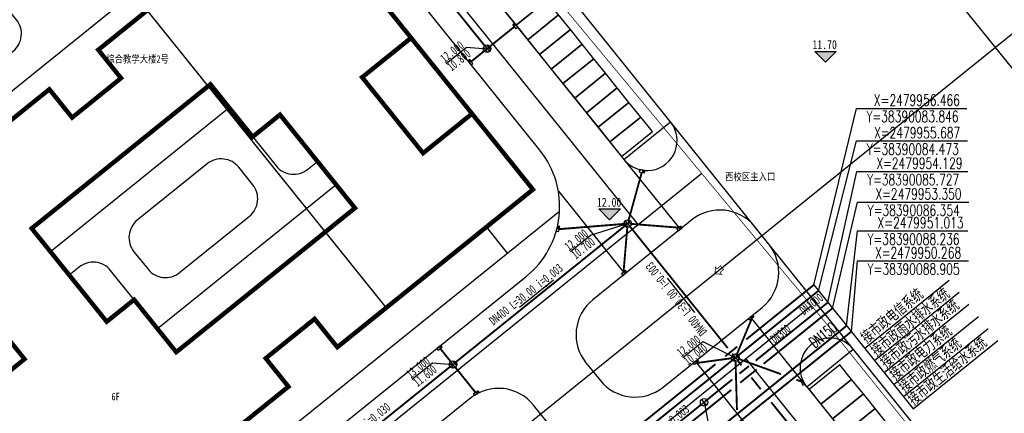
# Model space of a CAD drawing. Extents: x 38389316 to 38392219, y 2477539 to 2480586.
# Tile 34 of 43: x 38389978 to 38390109, y 2479939 to 2479992. Entities that reach past the tile are written whole.
import ezdxf
from ezdxf.enums import TextEntityAlignment as Align

# ---------------------------------------------------------------- set-up
doc = ezdxf.new("R2010")
doc.units = 0
doc.header["$LTSCALE"] = 1000
doc.header["$MEASUREMENT"] = 0
for name, pattern in [('CENTER2', [1.125, 0.75, -0.125, 0.125, -0.125]), ('DASH', [0.35, 0.25, -0.1]), ('PHANTOM2', [1.25, 0.625, -0.125, 0.125, -0.125, 0.125, -0.125])]:
    doc.linetypes.add(name, pattern=pattern)
doc.layers.get('0').update_dxf_attribs({"linetype": 'CONTINUOUS'})
for name, color, linetype in [('000001', 2, 'CONTINUOUS'), ('DIM_ELEV', 8, 'CONTINUOUS'), ('DIM_污水', 3, 'CONTINUOUS'), ('PIPE-中水', 4, 'TG_GS'), ('PIPE-中水中', 3, 'TG_DL'), ('PIPE-中水高', 7, 'TG_DX'), ('PIPE-污水', 2, 'CONTINUOUS'), ('PIPE-给水', 6, 'TG_J'), ('PIPE-雨水', 9, 'CONTINUOUS'), ('TWT_COOR', 3, 'CONTINUOUS'), ('u-road', 4, 'CONTINUOUS'), ('U_室外车位', 3, 'CONTINUOUS'), ('XG-雨水井', 2, 'CONTINUOUS'), ('YD_地块界线', 7, 'CONTINUOUS'), ('建筑', 31, 'CONTINUOUS'), ('建筑轮廓', 2, 'CONTINUOUS'), ('文字', 7, 'CONTINUOUS'), ('用地界线', 8, 'CONTINUOUS'), ('路中线', 7, 'CENTER2'), ('道路', 33, 'CONTINUOUS'), ('雨水', 130, 'CONTINUOUS')]:
    doc.layers.add(name, color=color, linetype=linetype)
doc.layers.add('图框文字', color=7, linetype='CONTINUOUS', lineweight=9)
doc.styles.add('-宋体', font='txt', dxfattribs={"width": 0.8})
doc.styles.add('-黑体', font='simhei.ttf', dxfattribs={"width": 0.8, "height": 300})
doc.styles.add('_TCH_DIM', font='SIMPLEX', dxfattribs={"bigfont": 'GBCBIG'})
doc.styles.add('DIM_FONT', font='SIMPLEX', dxfattribs={"width": 0.7, "bigfont": 'GBCBIG'})
doc.styles.add('DIMHT', font='simhei.ttf', dxfattribs={"width": 0.8})
doc.styles.add('TG_LINETYPE', font='SIMPLEX', dxfattribs={"width": 0.8, "height": 3, "bigfont": 'HZTXT'})
doc.styles.add('中等线体', font='txt', dxfattribs={"width": 0.8})
doc.styles.add('人防黑体', font='simhei.ttf', dxfattribs={"width": 0.7})
doc.linetypes.add('TG_DL', pattern='A,2,-0.6,["DL",TG_LINETYPE,S=0.1,R=0,X=-0.52,Y=-0.15],0', length=2.6)
doc.linetypes.add('TG_DX', pattern='A,2,-0.6,["DX",TG_LINETYPE,S=0.1,R=0,X=-0.52,Y=-0.15],0', length=2.6)
doc.linetypes.add('TG_GS', pattern='A,2,-0.6,["GS",TG_LINETYPE,S=0.1,R=0,X=-0.52,Y=-0.15],0', length=2.6)
doc.linetypes.add('TG_J', pattern='A,2,-0.3,["J",TG_LINETYPE,S=0.1,R=0,X=-0.23,Y=-0.15],0', length=2.3)
doc.linetypes.add('未加固陡坎', pattern='A,2,[150,AAA.SHX,S=0.5,R=0,X=0,Y=0.5],1e-11', length=2)

# ---------------------------------------------------------------- blocks, each defined once
blk = doc.blocks.new('排水雨水检修井')
for p, q in [((-1, 0), (1, 0)), ((0, -1), (0, 1))]:
    blk.add_line(p, q)
blk.add_circle((0, 0), 1)
blk = doc.blocks.new('雨水井')
for p, q in [((-1, 0), (1, 0)), ((-0.84, 0.55), (0.84, 0.55)), ((-0.84, -0.54), (0.84, -0.54))]:
    blk.add_line(p, q)
blk.add_lwpolyline([(0, -1), (0, 1)])
blk.add_circle((0, 0), 1)
blk = doc.blocks.new('_ARROW')
blk.add_solid([(0, 0), (-1, 0.1), (-1, -0.1)])
blk = doc.blocks.new('hyvahavb')
at = {"layer": 'DIM_ELEV'}
blk.add_hatch(color=8, dxfattribs=at).paths.add_polyline_path([(-173.18, -4360.83), (-182.18, -4351.83), (-164.18, -4351.83)])
at = {"layer": 'DIM_ELEV', "color": 8}
for p, q in [((-173.18, -4360.83), (-182.18, -4351.83)), ((-182.18, -4351.83), (-164.18, -4351.83)), ((-173.18, -4360.83), (-164.18, -4351.83))]:
    blk.add_line(p, q, dxfattribs=at)
blk = doc.blocks.new('202210211F')
at = {"layer": 'u-road', "color": 8, "flags": 128}
for points in [[(38392314.8, 2482150.16), (38392397.89, 2482046.95)], [(38392397.89, 2482046.95), (38392404.12, 2482051.97)], [(38392397.89, 2482046.95), (38392405.42, 2482037.61)], [(38392389.12, 2482042.7), (38392398.02, 2482031.65)], [(38392422.35, 2482016.58), (38392414.82, 2482025.92)], [(38392422.35, 2482016.58), (38392428.58, 2482021.59)], [(38392422.35, 2482016.58), (38392428.58, 2482021.59)], [(38392407.42, 2482019.97), (38392416.32, 2482008.91)], [(38392422.35, 2482016.58), (38392460.6, 2481969.06)]]:
    blk.add_lwpolyline(points, dxfattribs=at)
for points in [[(38392384.82, 2482031.3), (38392384.82, 2482031.3, 0.414214), (38392386.64, 2482048.17), (38392312.33, 2482140.47, 0.414214), (38392295.46, 2482142.29), (38392288.6, 2482136.78)], [(38392415.41, 2482037.95, 0.414213), (38392406.97, 2482038.86), (38392393.73, 2482028.2, 0.414215), (38392392.82, 2482019.76), (38392394.7, 2482017.43, 0.414212), (38392403.14, 2482016.52), (38392416.38, 2482027.18, 0.414214), (38392417.29, 2482035.61), (38392415.41, 2482037.95)], [(38392290.05, 2482031.64), (38392319.97, 2481994.49, 0.414214), (38392336.84, 2481992.67), (38392384.82, 2482031.3)], [(38392387.69, 2482011.78), (38392385.81, 2482014.12, 0.414212), (38392377.37, 2482015.03), (38392365.3, 2482005.31, 0.414215), (38392364.39, 2481996.87), (38392366.27, 2481994.54, 0.414212), (38392374.71, 2481993.63), (38392386.78, 2482003.35, 0.414215), (38392387.69, 2482011.78), (38392385.81, 2482014.12)]]:
    blk.add_lwpolyline(points, format="xyb", dxfattribs=at)
at = {"layer": 'u-road', "color": 8}
for centre, start, end in [((38392401.01, 2482049.46), 218.8366, 38.8366), ((38392425.46, 2482019.08), 38.8369, 218.8369)]:
    blk.add_arc(centre, 4, start, end, dxfattribs=at)
at = {"layer": 'U_室外车位', "color": 8}
for points in [[(38392381.9, 2482066.82), (38392383.47, 2482064.87), (38392387.6, 2482068.19), (38392386.03, 2482070.14)], [(38392383.47, 2482064.87), (38392385.04, 2482062.92), (38392389.16, 2482066.25), (38392387.6, 2482068.19)], [(38392385.04, 2482062.92), (38392386.6, 2482060.97), (38392390.73, 2482064.3), (38392389.16, 2482066.25)], [(38392386.6, 2482060.97), (38392388.17, 2482059.03), (38392392.3, 2482062.35), (38392390.73, 2482064.3)], [(38392388.17, 2482059.03), (38392389.74, 2482057.08), (38392393.87, 2482060.4), (38392392.3, 2482062.35)], [(38392389.74, 2482057.08), (38392391.31, 2482055.13), (38392395.44, 2482058.46), (38392393.87, 2482060.4)], [(38392391.31, 2482055.13), (38392392.88, 2482053.18), (38392397, 2482056.51), (38392395.44, 2482058.46)], [(38392392.88, 2482053.18), (38392394.44, 2482051.24), (38392398.57, 2482054.56), (38392397, 2482056.51)], [(38392394.44, 2482051.24), (38392396.01, 2482049.29), (38392400.14, 2482052.61), (38392398.57, 2482054.56)], [(38392396.01, 2482049.29), (38392397.58, 2482047.34), (38392401.71, 2482050.67), (38392400.14, 2482052.61)], [(38392422.66, 2482016.19), (38392424.23, 2482014.24), (38392428.36, 2482017.56), (38392426.79, 2482019.51)], [(38392424.23, 2482014.24), (38392425.8, 2482012.29), (38392429.93, 2482015.62), (38392428.36, 2482017.56)], [(38392425.8, 2482012.29), (38392427.37, 2482010.34), (38392431.49, 2482013.67), (38392429.93, 2482015.62)], [(38392427.37, 2482010.34), (38392428.93, 2482008.4), (38392433.06, 2482011.72), (38392431.49, 2482013.67)]]:
    blk.add_lwpolyline(points, close=True, dxfattribs=at)
at = {"layer": 'YD_地块界线', "color": 8, "flags": 128}
blk.add_lwpolyline([(38392632.19, 2481768.68), (38392209.29, 2482293.97, 0.356791)], format="xyb", dxfattribs=at)
at = {"layer": '图框文字', "color": 8, "const_width": 0.101}
blk.add_lwpolyline([(38392411.22, 2482032.26), (38392410.81, 2482032.72), (38392410.35, 2482032.3), (38392410.12, 2482032.57), (38392410.1, 2482031.67), (38392410.98, 2482031.59), (38392410.76, 2482031.84)], close=True, dxfattribs=at)
at = {"layer": '建筑', "color": 8, "linetype": 'DASH', "ltscale": 10, "const_width": 0.2, "flags": 128}
blk.add_lwpolyline([(38392287.71, 2482124.5), (38392307.33, 2482140.3), (38392339.32, 2482100.57), (38392331.84, 2482094.55), (38392346.26, 2482076.64), (38392353.74, 2482082.66), (38392385.72, 2482042.93), (38392366.09, 2482027.13)], close=True, dxfattribs=at)
at = {"layer": '建筑轮廓', "color": 8, "const_width": 0.6, "flags": 128}
for points in [[(38392326.83, 2481995.52), (38392311.16, 2482015), (38392317.7, 2482020.27), (38392309.55, 2482030.39), (38392303, 2482025.12), (38392294.85, 2482035.25), (38392321.02, 2482056.32), (38392324.07, 2482052.54), (38392330.61, 2482057.81), (38392327.57, 2482061.59), (38392353.74, 2482082.66), (38392369.42, 2482063.19), (38392362.87, 2482057.92), (38392371.03, 2482047.79), (38392377.57, 2482053.06), (38392385.72, 2482042.93), (38392359.55, 2482021.86), (38392356.51, 2482025.64), (38392349.97, 2482020.37), (38392353.01, 2482016.59)], [(38392338, 2482021.2), (38392332.36, 2482028.21), (38392328.7, 2482025.27), (38392318.66, 2482037.73), (38392342.57, 2482056.98), (38392348.22, 2482049.97), (38392351.88, 2482052.92), (38392361.91, 2482040.45)]]:
    blk.add_lwpolyline(points, close=True, dxfattribs=at)
blk.add_lwpolyline([(38392377.57, 2482053.06), (38392369.42, 2482063.19)], dxfattribs=at)
at = {"layer": '用地界线', "color": 10, "linetype": 'PHANTOM2', "ltscale": 0.01, "const_width": 0.1, "flags": 128}
blk.add_lwpolyline([(38392235.26, 2482101.89), (38392270.9, 2482137.54), (38392306.54, 2482173.18), (38392373.95, 2482086.4), (38392424.95, 2482025.04), (38392448.56, 2481995.71), (38392438.61, 2481909.05), (38392429.45, 2481829.31), (38392429.01, 2481827.02), (38392427.12, 2481819.84), (38392426.6, 2481818.27), (38392426.26, 2481817.21), (38392425.43, 2481814.9), (38392423.82, 2481810.98), (38392421.79, 2481806.57), (38392418.72, 2481801.02), (38392414.83, 2481794.99), (38392410.53, 2481789.42), (38392405.59, 2481783.99), (38392398.87, 2481777.91), (38392396.95, 2481776.5), (38392345.95, 2481747.45), (38392111.41, 2481613.84), (38392109.01, 2481614.47), (38392106.98, 2481614.07), (38392098.15, 2481630.51), (38392116.12, 2481640.75), (38392101.21, 2481666.92), (38392135.86, 2481778.66), (38392136.38, 2481780.34), (38392181.47, 2481804.15), (38392192.72, 2481840.56), (38392168.94, 2481885.6), (38392177.65, 2481913.84), (38392177.59, 2481914.99), (38392183.13, 2481932.94), (38392184.52, 2481931.77), (38392189.13, 2481946.8), (38392199.95, 2481981.77), (38392198.7, 2481982.12), (38392198.34, 2481982.25), (38392199.41, 2481985.72), (38392202.06, 2481994.32)], close=True, dxfattribs=at)
at = {"layer": '路中线', "color": 8, "ltscale": 20, "flags": 128}
blk.add_lwpolyline([(38392932.22, 2481388.11, 0.047578), (38392670.98, 2481784.46), (38391967.67, 2482658.06)], format="xyb", dxfattribs=at)
blk.add_lwpolyline([(38392186.72, 2481851.91), (38392659.82, 2482232.79)], dxfattribs=at)
at = {"layer": '路中线', "color": 8, "linetype": 'DASH', "ltscale": 4, "flags": 128}
for points in [[(38392305.41, 2482155.44), (38392399.79, 2482038.21)], [(38392408.3, 2482045.07), (38392326.88, 2481979.52)], [(38392423.01, 2482027.37), (38392341.31, 2481961.6)], [(38392414.22, 2482020.3), (38392457.49, 2481966.55)]]:
    blk.add_lwpolyline(points, dxfattribs=at)
at = {"layer": '道路', "color": 8, "flags": 128}
for points in [[(38392292.97, 2482037.59), (38392332.23, 2482069.19)], [(38392345.08, 2482053.86), (38392321.17, 2482034.61)], [(38392359.4, 2482043.57), (38392335.49, 2482024.32)], [(38392318.68, 2482005.65), (38392317.12, 2482004.4), (38392325.15, 2481994.43), (38392331.76, 2481993.72), (38392389.28, 2482040.02)], [(38392382.31, 2482034.41), (38392379.49, 2482037.92)]]:
    blk.add_lwpolyline(points, dxfattribs=at)
for points in [[(38392316.62, 2482065.62), (38392314.74, 2482067.95, 0.414214), (38392310.52, 2482068.41), (38392304.29, 2482063.39, 0.414214), (38392303.84, 2482059.17), (38392305.72, 2482056.84, 0.414214), (38392309.94, 2482056.38), (38392316.17, 2482061.4, 0.414214), (38392316.62, 2482065.62), (38392316.62, 2482065.62)], [(38392344.46, 2482054.64), (38392351.35, 2482046.08, 0.414214), (38392355.57, 2482045.62), (38392356.9, 2482046.69)], [(38392342.14, 2482046.36), (38392332.79, 2482038.83, 0.414214), (38392332.34, 2482034.62), (38392334.22, 2482032.28, 0.414214), (38392338.44, 2482031.82), (38392347.78, 2482039.35, 0.414214), (38392348.24, 2482043.57), (38392346.36, 2482045.9, 0.414214), (38392342.14, 2482046.36), (38392342.14, 2482046.36)], [(38392336.12, 2482023.54), (38392329.22, 2482032.11, 0.414214), (38392325, 2482032.56), (38392323.68, 2482031.5)]]:
    blk.add_lwpolyline(points, format="xyb", dxfattribs=at)
at = {"layer": 'DIM_ELEV', "color": 8, "xscale": 0.16, "yscale": 0.16, "zscale": 0.16}
for p in [(38392452.57, 2482757.66), (38392423.69, 2482736.62)]:
    blk.add_blockref('hyvahavb', p, dxfattribs=at)
at = {"layer": 'DIM_ELEV', "color": 8, "style": '-宋体', "width": 0.8}
for s, p in [('11.70', (38392423.12, 2482061.69)), ('12.00', (38392394.28, 2482040.62))]:
    blk.add_text(s, height=1.2, dxfattribs=at).set_placement(p)
at = {"layer": '图框文字', "color": 8, "style": 'DIMHT', "width": 0.8}
blk.add_text('西校区主入口', height=1, rotation=360, dxfattribs=at).set_placement((38392411.42, 2482044.14, 1105.83))
at = {"layer": '文字', "color": 8, "style": '中等线体', "width": 0.8}
for s, p in [('综合教学大楼2号', (38392328.63, 2482059.87)), ('6F', (38392329.34, 2482014.77))]:
    blk.add_text(s, height=1, rotation=360, dxfattribs=at).set_placement(p)

msp = doc.modelspace()

# ---------------------------------------------------------------- hatches: boundary and pattern name
at = {"layer": 'XG-雨水井'}
for points in [[(38390043.82, 2479991.44), (38390043.82, 2479991.44), (38390044.03, 2479991.17), (38390043.81, 2479990.99), (38390043.59, 2479991.26), (38390043.59, 2479991.26)], [(38390037.59, 2479986.41), (38390037.59, 2479986.41), (38390037.81, 2479986.14), (38390038.03, 2479986.33), (38390037.82, 2479986.59), (38390037.82, 2479986.59)], [(38390061.24, 2479971.75), (38390061.24, 2479971.75), (38390060.9, 2479971.82), (38390060.85, 2479971.54), (38390061.19, 2479971.47), (38390061.19, 2479971.47)], [(38390049.58, 2479964.34), (38390049.58, 2479964.34), (38390049.49, 2479964), (38390049.77, 2479963.93), (38390049.86, 2479964.27), (38390049.86, 2479964.27)], [(38390066.07, 2479964.35), (38390066.07, 2479964.35), (38390065.8, 2479964.13), (38390065.98, 2479963.91), (38390066.25, 2479964.12), (38390066.25, 2479964.12)], [(38390058.67, 2479958.39), (38390058.67, 2479958.39), (38390058.4, 2479958.17), (38390058.58, 2479957.95), (38390058.85, 2479958.17), (38390058.85, 2479958.17)], [(38390075.84, 2479952.22), (38390075.84, 2479952.22), (38390075.57, 2479952), (38390075.39, 2479952.22), (38390075.66, 2479952.44), (38390075.66, 2479952.44)], [(38390033.96, 2479948.4), (38390033.96, 2479948.4), (38390033.69, 2479948.18), (38390033.87, 2479947.96), (38390034.14, 2479948.18), (38390034.14, 2479948.18)], [(38390068.44, 2479946.26), (38390068.44, 2479946.26), (38390068.17, 2479946.04), (38390067.99, 2479946.27), (38390068.26, 2479946.48), (38390068.26, 2479946.48)], [(38390082.07, 2479943.7), (38390082.07, 2479943.7), (38390082.23, 2479943.39), (38390082.48, 2479943.53), (38390082.32, 2479943.83), (38390082.32, 2479943.83)], [(38390039.07, 2479942.07), (38390039.07, 2479942.07), (38390038.77, 2479941.89), (38390038.63, 2479942.14), (38390038.93, 2479942.32), (38390038.93, 2479942.32)]]:
    msp.add_hatch(color=256, dxfattribs=at).paths.add_polyline_path(points)

# ---------------------------------------------------------------- linework, layer by layer
for p, q in [((38390090.66, 2479948), (38390101.99, 2479957.11)), ((38390083.85, 2479956.47), (38390097.15, 2479939.94)), ((38390091.96, 2479946.39), (38390103.3, 2479955.51)), ((38390093.26, 2479944.78), (38390104.6, 2479953.91)), ((38390094.55, 2479943.16), (38390105.88, 2479952.28)), ((38390095.85, 2479941.55), (38390107.17, 2479950.67)), ((38390097.15, 2479939.94), (38390108.47, 2479949.06))]:
    msp.add_line(p, q)
at = {"color": 2}
msp.add_line((38390069.18, 2479940.8), (38390069.71, 2479938.05), dxfattribs=at)
at = {"layer": 'DIM_污水', "color": 8}
for p, q in [((38390034.69, 2479986.08), (38390037.38, 2479988.25)), ((38390037.38, 2479988.25), (38390040.14, 2479988.04)), ((38390054, 2479963.12), (38390058.95, 2479964.67)), ((38390051.31, 2479960.95), (38390054, 2479963.12)), ((38390049.04, 2479957.13, 7.5), (38390044.47, 2479953.45, 7.5)), ((38390067.95, 2479952.79, 7.5), (38390064.27, 2479957.37, 7.5)), ((38390066.33, 2479946.77), (38390069.03, 2479948.94)), ((38390069.03, 2479948.94), (38390073.37, 2479946.75)), ((38390030.13, 2479943.9), (38390032.83, 2479946.07)), ((38390032.83, 2479946.07), (38390035.58, 2479945.85))]:
    msp.add_line(p, q, dxfattribs=at)
at = {"layer": 'PIPE-中水', "ltscale": 0.0025, "const_width": 0.25}
msp.add_lwpolyline([(38390001.11, 2479880.87), (38390088.24, 2479951.01)], dxfattribs=at)
at = {"layer": 'PIPE-中水中', "ltscale": 0.0025, "const_width": 0.25}
for points in [[(38390077.15, 2479945.94), (38390086.35, 2479953.35)], [(38390074.02, 2479943.42), (38390076.22, 2479945.19)], [(38390045.22, 2479920.23), (38390072.82, 2479942.45)]]:
    msp.add_lwpolyline(points, dxfattribs=at)
at = {"layer": 'PIPE-中水高', "ltscale": 0.0025, "const_width": 0.25}
for points in [[(38390074.81, 2479949.19), (38390083.85, 2479956.47)], [(38390072.01, 2479946.93), (38390073.61, 2479948.23)], [(38390042.69, 2479923.33), (38390070.71, 2479945.89)]]:
    msp.add_lwpolyline(points, dxfattribs=at)
at = {"layer": 'PIPE-污水', "const_width": 0.25}
for points in [[(38390076.08, 2479946.36), (38390085.73, 2479954.13)], [(38390073.91, 2479944.62), (38390075.18, 2479945.64)], [(38390069.57, 2479941.12), (38390072.96, 2479943.85)], [(38390046.2, 2479922.3), (38390068.79, 2479940.49)]]:
    msp.add_lwpolyline(points, dxfattribs=at)
at = {"layer": 'PIPE-给水', "const_width": 0.25}
msp.add_lwpolyline([(38390070.13, 2479935.14), (38390088.86, 2479950.23)], dxfattribs=at)
at = {"layer": 'PIPE-雨水', "const_width": 0.25}
for points in [[(38390039.83, 2479988.43), (38390021.65, 2480011.02)], [(38390040.53, 2479988.35), (38390043.81, 2479990.99)], [(38390039.75, 2479987.72), (38390038.03, 2479986.33)], [(38390059.08, 2479965.13), (38390060.85, 2479971.54)], [(38390035.97, 2479946.17), (38390058.56, 2479964.35)], [(38390058.47, 2479964.63), (38390049.77, 2479963.93)], [(38390058.91, 2479964.17), (38390058.4, 2479958.17)], [(38390059.27, 2479964.28), (38390072.35, 2479948.03)], [(38390059.45, 2479964.63), (38390065.8, 2479964.13)], [(38390073.76, 2479947.07), (38390084.47, 2479955.69)], [(38390073.57, 2479947.21), (38390075.57, 2479952)], [(38390035.27, 2479946.24), (38390033.88, 2479947.97)], [(38390043.39, 2479922.61), (38390072.99, 2479946.44)], [(38390072.91, 2479946.69), (38390068.17, 2479946.04)], [(38390072.94, 2479947.29), (38390073.06, 2479947.14)], [(38390073.69, 2479946.36), (38390074.19, 2479945.74)], [(38390073.84, 2479946.58), (38390079.45, 2479944.56)], [(38390012.6, 2479927.35), (38390035.19, 2479945.54)], [(38390035.9, 2479945.46), (38390038.59, 2479942.12)], [(38390073.58, 2479939.75), (38390073.39, 2479946.25)], [(38390075.5, 2479944.11), (38390076.76, 2479942.54)], [(38390081.52, 2479943.81), (38390082.2, 2479943.56)], [(38390078.16, 2479940.81), (38390091.87, 2479923.77)]]:
    msp.add_lwpolyline(points, dxfattribs=at)
at = {"layer": 'TWT_COOR', "color": 3}
for p, q in [((38390083.85, 2479956.47), (38390089.55, 2479980.07)), ((38390089.55, 2479980.07), (38390104.35, 2479980.07)), ((38390084.47, 2479955.69), (38390089.58, 2479975.72)), ((38390089.58, 2479975.72), (38390104.43, 2479975.72)), ((38390085.73, 2479954.13), (38390089.63, 2479971.64)), ((38390089.63, 2479971.64), (38390104.48, 2479971.64)), ((38390086.35, 2479953.35), (38390089.7, 2479967.54)), ((38390089.7, 2479967.54), (38390104.61, 2479967.54)), ((38390088.24, 2479951.01), (38390089.7, 2479963.69)), ((38390089.7, 2479963.69), (38390104.49, 2479963.69)), ((38390088.9, 2479950.27), (38390089.7, 2479959.68)), ((38390089.7, 2479959.68), (38390104.55, 2479959.68))]:
    msp.add_line(p, q, dxfattribs=at)
at = {"layer": 'XG-雨水井'}
for points in [[(38390043.59, 2479991.26), (38390043.82, 2479991.44), (38390043.82, 2479991.44), (38390044.25, 2479990.9), (38390044.03, 2479990.72), (38390043.59, 2479991.26)], [(38390037.82, 2479986.59), (38390037.59, 2479986.41), (38390037.59, 2479986.41), (38390038.03, 2479985.88), (38390038.25, 2479986.06), (38390037.82, 2479986.59)], [(38390061.19, 2479971.47), (38390061.24, 2479971.75), (38390061.24, 2479971.75), (38390060.56, 2479971.89), (38390060.51, 2479971.6), (38390061.19, 2479971.47)], [(38390049.86, 2479964.27), (38390049.58, 2479964.34), (38390049.58, 2479964.34), (38390049.41, 2479963.67), (38390049.69, 2479963.6), (38390049.86, 2479964.27)], [(38390066.25, 2479964.12), (38390066.07, 2479964.35), (38390066.07, 2479964.35), (38390065.53, 2479963.92), (38390065.71, 2479963.69), (38390066.25, 2479964.12)], [(38390058.85, 2479958.17), (38390058.67, 2479958.39), (38390058.67, 2479958.39), (38390058.13, 2479957.96), (38390058.31, 2479957.73), (38390058.85, 2479958.17)], [(38390075.66, 2479952.44), (38390075.84, 2479952.22), (38390075.84, 2479952.22), (38390075.3, 2479951.78), (38390075.12, 2479952.01), (38390075.66, 2479952.44)], [(38390034.14, 2479948.18), (38390033.96, 2479948.4), (38390033.96, 2479948.4), (38390033.42, 2479947.97), (38390033.6, 2479947.74), (38390034.14, 2479948.18)], [(38390068.26, 2479946.48), (38390068.44, 2479946.26), (38390068.44, 2479946.26), (38390067.9, 2479945.83), (38390067.72, 2479946.05), (38390068.26, 2479946.48)], [(38390082.32, 2479943.83), (38390082.07, 2479943.7), (38390082.07, 2479943.7), (38390082.4, 2479943.09), (38390082.65, 2479943.23), (38390082.32, 2479943.83)], [(38390038.93, 2479942.32), (38390039.07, 2479942.07), (38390039.07, 2479942.07), (38390038.47, 2479941.72), (38390038.33, 2479941.97), (38390038.93, 2479942.32)]]:
    msp.add_lwpolyline(points, close=True, dxfattribs=at)

# ---------------------------------------------------------------- block references
msp.add_blockref('202210211F', (-2339.44, -2073.7))
at = {"layer": 'DIM_污水', "color": 8, "yscale": 1.389713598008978, "zscale": 1.389713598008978}
for p, xscale, rotation in [((38390049.04, 2479957.13, 7.5), 1.389713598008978, 38.83661932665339), ((38390067.95, 2479952.79, 7.5), -1.389713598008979, 128.8366192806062)]:
    msp.add_blockref('_ARROW', p, dxfattribs=dict(at, xscale=xscale, rotation=rotation))
at = {"layer": 'XG-雨水井', "color": 8, "xscale": 0.4999995, "yscale": 0.4999995, "zscale": 0.4999995, "rotation": 308.8366193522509}
for p in [(38390040.14, 2479988.04), (38390058.95, 2479964.67), (38390035.58, 2479945.85), (38390073.37, 2479946.75)]:
    msp.add_blockref('雨水井', p, dxfattribs=at)
at = {"layer": '雨水', "linetype": '未加固陡坎', "xscale": 0.4999994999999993, "yscale": 0.4999994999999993, "zscale": 0.4999994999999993, "rotation": 38.83661932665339}
msp.add_blockref('排水雨水检修井', (38390069.18, 2479940.8), dxfattribs=at)

# ---------------------------------------------------------------- texts
at = {"layer": '000001', "style": 'DIM_FONT', "width": 0.6}
msp.add_text('DN150', height=1.5, rotation=39.0196, dxfattribs=at).set_placement((38390084.62, 2479950.38), align=Align.TOP_CENTER)
at = {"layer": 'DIM_污水', "color": 8, "style": '人防黑体', "width": 0.7}
for s, p in [('12.000', (38390035.46, 2479987.64, 70.44)), ('10.800', (38390036.38, 2479986.52, 70.44)), ('12.000', (38390052.08, 2479962.5, 70.44)), ('10.700', (38390053, 2479961.38, 70.44)), ('12.000', (38390067.11, 2479948.33, 70.44)), ('10.040', (38390068.03, 2479947.2, 70.44)), ('13.000', (38390030.91, 2479945.46, 70.44)), ('11.600', (38390031.83, 2479944.33, 70.44))]:
    msp.add_text(s, height=1.2, rotation=38.5759, dxfattribs=at).set_placement(p, align=Align.MIDDLE)
at = {"layer": 'DIM_污水', "color": 9, "style": '人防黑体', "width": 0.7}
for s, p in [('Y65', (38390040.03, 2479987.68, 0)), ('Y64', (38390058.84, 2479964.31, 0)), ('Y60', (38390073.27, 2479946.4, 0)), ('Y63', (38390035.47, 2479945.5, 0))]:
    msp.add_text(s, height=0.4, rotation=38.8261, dxfattribs=at).set_placement(p)
at = {"layer": 'DIM_污水', "color": 8, "style": '人防黑体', "width": 0.7}
for s, rotation, p in [('DN400 L=30.00 i=0.003', 38.5001, (38390041.02, 2479951.02)), ('DN400 L=30.00 i=0.003', 128.5001, (38390069.64, 2479950.27)), ('DN1000', 38.5001, (38390082.57, 2479952.39)), ('DN300 L=30.00 i=0.030', 38.5001, (38390017.95, 2479932.44))]:
    msp.add_text(s, height=1.2, rotation=rotation, dxfattribs=at).set_placement(p)
at = {"layer": 'DIM_污水', "color": 2, "style": '人防黑体', "width": 0.7}
for s, height, rotation, p in [('DN300', 1.2, 38.5001, (38390078.66, 2479948.6)), ('W31', 0.4, 38.8527, (38390069.13, 2479940.47, 0)), ('DN300 L=30.00 i=0.0.003', 1.2, 38.5001, (38390057.04, 2479931.46))]:
    msp.add_text(s, height=height, rotation=rotation, dxfattribs=at).set_placement(p)
at = {"layer": 'TWT_COOR', "color": 7, "style": '_TCH_DIM', "width": 0.705882}
for s, p in [('X=2479956.466', (38390091.9, 2479980.42)), ('Y=38390083.846', (38390090.9, 2479978.24)), ('X=2479955.687', (38390091.93, 2479976.07)), ('Y=38390084.473', (38390090.93, 2479973.88)), ('X=2479954.129', (38390092.23, 2479971.99)), ('Y=38390085.727', (38390090.98, 2479969.8)), ('X=2479953.350', (38390092.11, 2479967.89)), ('Y=38390086.354', (38390091.06, 2479965.71)), ('X=2479951.013', (38390092.39, 2479964.04)), ('Y=38390088.236', (38390091.04, 2479961.85)), ('X=2479950.268', (38390092.05, 2479960.03)), ('Y=38390088.905', (38390091.05, 2479957.85))]:
    msp.add_text(s, height=1.4875, dxfattribs=at).set_placement(p)
at = {"layer": '文字', "linetype": 'Continuous', "style": '-黑体', "width": 0.7}
for s, p in [('接市政电信系统', (38390090.9, 2479948.62, 0)), ('接市政雨水排水系统', (38390092.23, 2479946.87)), ('接市政污水排水系统', (38390093.5, 2479945.32)), ('接市政电力系统', (38390094.75, 2479943.68)), ('接市政燃气系统', (38390095.99, 2479942.02)), ('接市政生活给水系统', (38390097.21, 2479940.33, 0))]:
    msp.add_text(s, height=1.5, rotation=39.5371, dxfattribs=at).set_placement(p)

doc.saveas('drawing.dxf')
